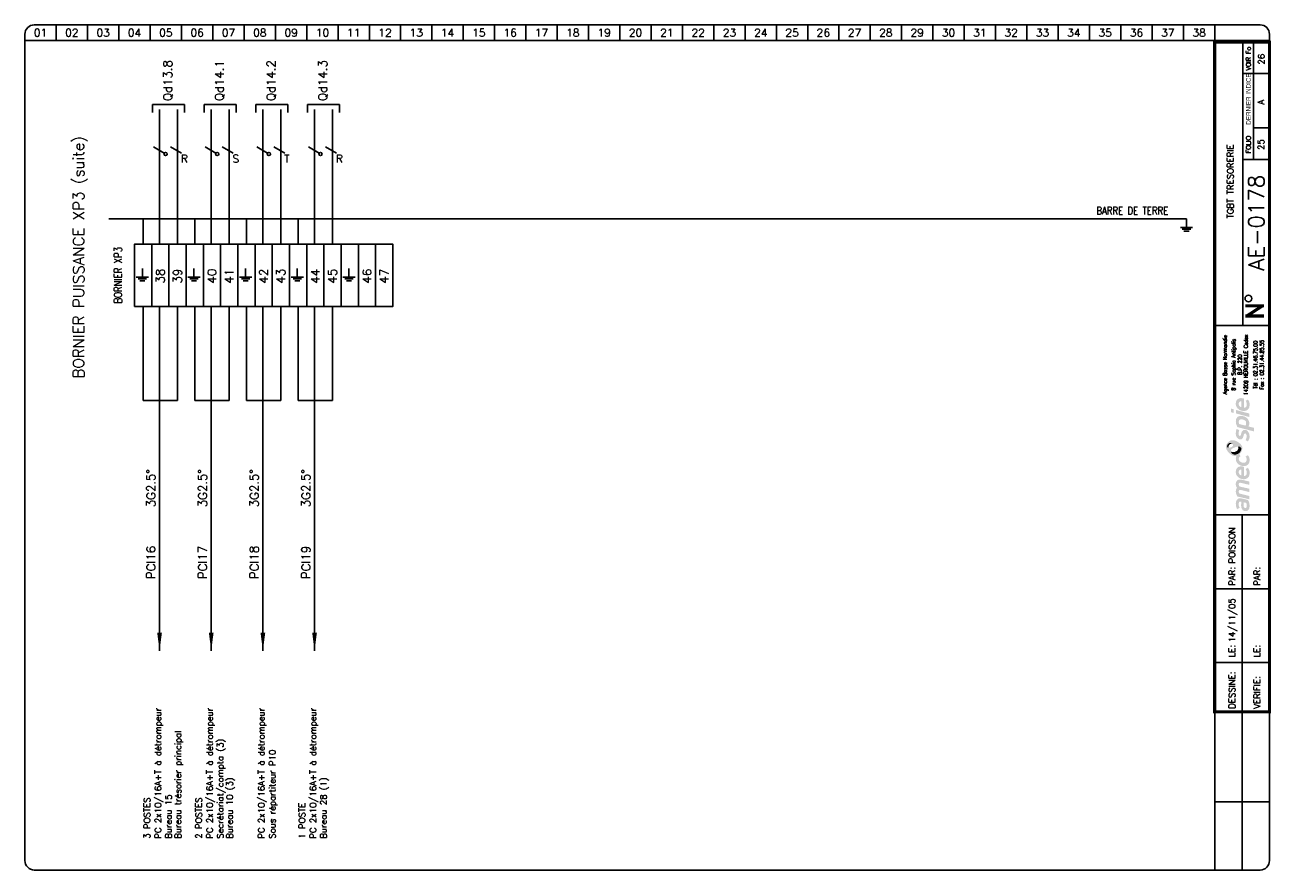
# Model space of a CAD drawing. Header units: millimetres. Extents: x 0 to 398, y 0 to 270.
import ezdxf
from ezdxf.enums import TextEntityAlignment as Align

# ---------------------------------------------------------------- set-up
doc = ezdxf.new("R2010")
doc.units = ezdxf.units.MM
doc.header["$LTSCALE"] = 20
doc.header["$MEASUREMENT"] = 0
for name, color, linetype in [('TEXTE', 3, 'Continuous'), ('TRAIFIN', 1, 'Continuous'), ('TRAIGROS', 2, 'Continuous'), ('TRAIMOY', 4, 'Continuous')]:
    doc.layers.add(name, color=color, linetype=linetype)
doc.styles.add('ROMANS8', font='ROMANS8.shx')
doc.styles.get("Standard").update_dxf_attribs({"font": 'simplex.shx'})
doc.styles.add('TXT', font='txt', dxfattribs={"width": 0.8})

# ---------------------------------------------------------------- blocks, each defined once
blk = doc.blocks.new('FDP-DIV-CHU')
at = {"layer": 'TEXTE', "color": 7, "const_width": 1}
for points in [[(392.75, 180.25), (386.75, 180.25)], [(387.25, 177), (392.25, 180.25)], [(392.75, 177), (386.75, 177)]]:
    blk.add_lwpolyline(points, dxfattribs=at)
at = {"layer": 'TEXTE', "color": 7}
blk.add_circle((387.76, 182.59), 1.08, dxfattribs=at)
at = {"layer": 'TRAIFIN', "color": 7}
for p, q in [((7, 270), (7, 265)), ((17, 270), (17, 265)), ((27, 270), (27, 265)), ((37, 270), (37, 265)), ((47, 270), (47, 265)), ((57, 270), (57, 265)), ((67, 270), (67, 265)), ((77, 270), (77, 265)), ((87, 270), (87, 265)), ((97, 270), (97, 265)), ((107, 270), (107, 265)), ((117, 270), (117, 265)), ((127, 270), (127, 265)), ((137, 270), (137, 265)), ((147, 270), (147, 265)), ((157, 270), (157, 265)), ((167, 270), (167, 265)), ((177, 270), (177, 265)), ((187, 270), (187, 265)), ((197, 270), (197, 265)), ((207, 270), (207, 265)), ((217, 270), (217, 265)), ((227, 270), (227, 265)), ((237, 270), (237, 265)), ((247, 270), (247, 265)), ((257, 270), (257, 265)), ((267, 270), (267, 265)), ((277, 270), (277, 265)), ((287, 270), (287, 265)), ((297, 270), (297, 265)), ((307, 270), (307, 265)), ((317, 270), (317, 265)), ((327, 270), (327, 265)), ((337, 270), (337, 265)), ((347, 270), (347, 265)), ((357, 270), (357, 265)), ((367, 270), (367, 265)), ((377, 270), (377, 265)), ((389.41, 227.04), (389.41, 264.5)), ((389.41, 237.09), (393.96, 237.09))]:
    blk.add_line(p, q, dxfattribs=at)
at = {"layer": 'TRAIGROS', "color": 7}
for p, q in [((-3, 267), (-3, 265)), ((0, 270), (391.5, 270)), ((394.5, 267), (394.5, 265)), ((394.5, 265), (-3, 265)), ((394.5, 265), (-3, 265)), ((-3, 265), (-3, 3)), ((386, 174), (386, 264.5)), ((394.5, 3), (394.5, 265)), ((386, 254.5), (394, 254.5)), ((386, 227.01), (394, 227.01)), ((377, 174), (394.5, 174)), ((377, 113.52), (394.51, 113.52)), ((377, -0.03), (377, 50.52)), ((0, 0), (391.5, 0))]:
    blk.add_line(p, q, dxfattribs=at)
at = {"layer": 'TRAIGROS', "color": 7, "const_width": 1}
blk.add_lwpolyline([(377, 264.5), (377, 50.52), (394.5, 50.52), (394.5, 264.5), (377, 264.5)], dxfattribs=at)
at = {"layer": 'TRAIGROS', "color": 7}
for centre, start, end in [((0, 267), 90, 180), ((391.5, 267), 0, 90), ((0, 3), 180, 270), ((391.5, 3), 270, 0)]:
    blk.add_arc(centre, 3, start, end, dxfattribs=at)
at = {"layer": 'TRAIMOY', "color": 7}
for p, q in [((385.75, -0.01), (385.75, 113.52)), ((377, 89.82), (394.51, 89.82)), ((377, 66.27), (394.51, 66.27)), ((377, 21.75), (394.51, 21.75))]:
    blk.add_line(p, q, dxfattribs=at)
at = {"layer": 'TEXTE', "color": 7}
for s, p in [('01', (2, 267.5)), ('02', (12, 267.5)), ('03', (22, 267.5)), ('04', (32, 267.5)), ('05', (42, 267.5)), ('06', (52, 267.5)), ('07', (62, 267.5)), ('08', (72, 267.5)), ('09', (82, 267.5)), ('10', (92, 267.5)), ('11', (102, 267.5)), ('12', (112, 267.5)), ('13', (122, 267.5)), ('14', (132, 267.5)), ('15', (142, 267.5)), ('16', (152, 267.5)), ('17', (162, 267.5)), ('18', (172, 267.5)), ('19', (182, 267.5)), ('20', (192, 267.5)), ('21', (202, 267.5)), ('22', (212, 267.5)), ('23', (222, 267.5)), ('24', (232, 267.5)), ('25', (242, 267.5)), ('26', (252, 267.5)), ('27', (262, 267.5)), ('28', (272, 267.5)), ('29', (282, 267.5)), ('30', (292, 267.5)), ('31', (302, 267.5)), ('32', (312, 267.5)), ('33', (322, 267.5)), ('34', (332, 267.5)), ('35', (342, 267.5)), ('36', (352, 267.5)), ('37', (362, 267.5)), ('38', (372, 267.5))]:
    blk.add_text(s, height=2.5, dxfattribs=at).set_placement(p, align=Align.MIDDLE)
at = {"layer": 'TEXTE', "color": 7, "width": 0.867769}
blk.add_text('VOIR Fo', height=1.5, rotation=90, dxfattribs=at).set_placement((388.5, 255.5), (388.5, 263), align=Align.FIT)
at = {"layer": 'TEXTE', "color": 7, "style": 'TXT', "width": 0.8}
blk.add_text('DERNIER INDICE', height=1.5, rotation=90, dxfattribs=at).set_placement((388.5, 238.12))
at = {"layer": 'TEXTE', "color": 7}
blk.add_text('FOLIO', height=1.5, rotation=90, dxfattribs=at).set_placement((388.5, 231.76), align=Align.CENTER)
for s, p in [('PAR:', (383.51, 90.82)), ('PAR:', (391.51, 90.82)), ('LE:', (383.51, 67.95)), ('LE:', (391.51, 67.95)), ('DESSINE:', (383.51, 51.52)), ('VERIFIE:', (391.51, 51.52))]:
    blk.add_text(s, height=2, rotation=90, dxfattribs=at).set_placement(p)
at = {"layer": 'TEXTE'}
for tag, p in [('FOLIO_SUIVANT', (392.9, 259.04)), ('INDICE', (392.79, 245.35)), ('FOLIO', (392.79, 231.76))]:
    blk.add_attdef(tag, text='', height=2, rotation=90, dxfattribs=at).set_placement(p, align=Align.CENTER)
blk.add_attdef('INTITULE_DU_PLAN', text='', height=2, rotation=90, dxfattribs=at).set_placement((382, 220), align=Align.MIDDLE)
at = {"layer": 'TEXTE', "color": 4}
blk.add_attdef('NUMERO', text='', height=5, rotation=90, dxfattribs=at).set_placement((392.79, 206.79), align=Align.CENTER)
at = {"layer": 'TEXTE'}
for tag, p in [('DESSINATEUR', (383.53, 97.95)), ('DATE', (383.51, 72.76))]:
    blk.add_attdef(tag, p, '', height=2, rotation=90, dxfattribs=at)
blk = doc.blocks.new('LOGO')
h = blk.add_hatch(color=187)
h.paths.add_polyline_path([(0.27, -25.15), (-0.26, -25.03), (-0.61, -25.01), (-0.96, -25.01), (-1.3, -25.15), (-1.56, -25.39), (-1.76, -25.66), (-1.92, -26.06), (-2.01, -26.61), (-2, -27.13), (-1.95, -27.54), (-1.82, -27.98), (-1.59, -28.49), (-0.78, -28.03), (-0.88, -27.84), (-0.99, -27.58), (-1.06, -27.27), (-1.09, -26.94), (-1.07, -26.65), (-1.03, -26.36), (-0.9, -26.15), (-0.74, -26.05), (-0.59, -26.04), (-0.23, -26.1), (-0.26, -26.47), (-0.29, -26.77), (-0.31, -27.1), (-0.31, -27.41), (-0.26, -27.77), (-0.19, -28.1), (-0.05, -28.44), (0.2, -28.78), (0.48, -28.98), (0.87, -29.11), (1.22, -29.1), (1.58, -29.04), (1.84, -28.87), (2.14, -28.53), (2.3, -28.16), (2.37, -27.71), (2.36, -27.1), (2.28, -26.51), (2.08, -25.89), (1.89, -25.54), (0.84, -25.3)])
h.paths.add_polyline_path([(0.54, -26.31), (1.32, -26.47), (1.41, -26.69), (1.48, -27.01), (1.49, -27.42), (1.48, -27.74), (1.4, -27.9), (1.29, -28.03), (1.14, -28.09), (0.96, -28.1), (0.81, -28.07), (0.69, -27.97), (0.6, -27.85), (0.54, -27.71), (0.5, -27.54), (0.49, -27.3), (0.49, -27.06), (0.5, -26.59)], flags=16)
h.paths.add_polyline_path([(-0.88, -23.47), (-0.97, -23.29), (-1.06, -23.08), (-1.08, -22.86), (-1.05, -22.63), (-0.97, -22.45), (-0.79, -22.36), (-0.5, -22.33), (2.29, -23.01), (2.29, -21.94), (-0.8, -21.24), (-0.96, -21.08), (-1.06, -20.77), (-1.1, -20.45), (-1, -20.2), (-0.87, -20.11), (-0.7, -20.03), (-0.48, -20.05), (2.29, -20.7), (2.29, -19.65), (-0.36, -19.01), (-0.65, -19), (-1.01, -19.01), (-1.3, -19.12), (-1.55, -19.28), (-1.77, -19.54), (-1.9, -19.8), (-1.98, -20), (-2.02, -20.38), (-2.01, -20.76), (-1.91, -21.13), (-1.79, -21.45), (-1.64, -21.71), (-1.75, -21.83), (-1.89, -22.08), (-1.98, -22.36), (-2.01, -22.66), (-2.01, -23), (-1.95, -23.36), (-1.85, -23.71), (-1.69, -24.08), (-1.5, -24.43), (2.29, -25.32), (2.29, -24.26)])
h.paths.add_polyline_path([(-0.19, -14.81), (-0.51, -14.81), (-0.91, -14.88), (-1.19, -15), (-1.42, -15.16), (-1.64, -15.38), (-1.83, -15.67), (-1.95, -15.97), (-2, -16.26), (-2.02, -16.52), (-2.01, -16.84), (-1.96, -17.15), (-1.84, -17.46), (-1.65, -17.81), (-1.41, -18.09), (-1.14, -18.33), (-0.89, -18.51), (-0.59, -18.68), (-0.17, -18.82), (0.24, -18.89), (0.59, -18.91), (0.98, -18.88), (1.37, -18.75), (1.77, -18.51), (2.17, -18.06), (2.33, -17.58), (2.38, -17.11), (2.38, -16.56), (2.33, -16.15), (2.2, -15.79), (2.03, -15.5), (1.82, -15.25), (1.14, -15.68), (1.3, -15.94), (1.42, -16.3), (1.49, -16.68), (1.49, -16.99), (1.43, -17.33), (1.23, -17.63), (0.99, -17.81), (0.79, -17.86), (0.6, -17.84), (0.6, -14.97), (0.23, -14.85)])
h.paths.add_polyline_path([(-0.26, -17.69), (-0.43, -17.64), (-0.58, -17.55), (-0.76, -17.39), (-0.9, -17.24), (-1.01, -17.02), (-1.06, -16.86), (-1.08, -16.63), (-1.06, -16.36), (-0.96, -16.16), (-0.83, -15.98), (-0.62, -15.87), (-0.44, -15.83), (-0.26, -15.83)], flags=16)
h.paths.add_polyline_path([(-0.09, -13.56), (-0.44, -13.4), (-0.74, -13.16), (-0.95, -12.9), (-1.04, -12.61), (-1.08, -12.36), (-1.02, -12.05), (-0.89, -11.83), (-0.73, -11.69), (-0.61, -11.61), (-0.5, -11.55), (-0.88, -10.89), (-1.08, -11.04), (-1.32, -11.18), (-1.51, -11.28), (-1.78, -11.38), (-1.87, -11.55), (-1.97, -11.89), (-2.01, -12.3), (-1.98, -12.76), (-1.82, -13.35), (-1.54, -13.76), (-1.25, -14.08), (-0.85, -14.34), (-0.48, -14.51), (-0.05, -14.65), (0.44, -14.71), (0.94, -14.69), (1.47, -14.5), (1.83, -14.25), (2.09, -13.94), (2.26, -13.6), (2.36, -13.21), (2.39, -12.82), (2.37, -12.43), (2.27, -11.98), (2.07, -11.58), (1.82, -11.23), (1.12, -11.67), (1.29, -11.95), (1.43, -12.27), (1.45, -12.61), (1.43, -12.96), (1.23, -13.36), (0.95, -13.57), (0.61, -13.63), (0.31, -13.63)])
h.paths.add_polyline_path([(1.25, -3.19), (0.94, -3.13), (0.59, -3.14), (0.32, -3.25), (0.1, -3.49), (-0.12, -3.81), (-0.25, -4.17), (-0.38, -4.62), (-0.46, -4.92), (-0.59, -5.03), (-0.74, -5.08), (-0.86, -5.03), (-0.96, -4.94), (-1.06, -4.74), (-1.12, -4.53), (-1.11, -4.23), (-1.07, -3.86), (-1.01, -3.51), (-0.93, -3.23), (-1.72, -2.85), (-1.84, -3.12), (-1.93, -3.4), (-1.97, -3.68), (-2, -3.98), (-2.02, -4.32), (-2, -4.65), (-1.94, -5.01), (-1.8, -5.31), (-1.64, -5.58), (-1.4, -5.84), (-1.11, -6.04), (-0.85, -6.17), (-0.56, -6.2), (-0.24, -6.15), (0.01, -5.99), (0.18, -5.81), (0.32, -5.51), (0.41, -5.18), (0.51, -4.86), (0.57, -4.63), (0.67, -4.45), (0.78, -4.33), (0.97, -4.29), (1.15, -4.35), (1.3, -4.55), (1.41, -4.85), (1.44, -5.24), (1.41, -5.62), (1.33, -5.91), (1.23, -6.15), (1.09, -6.39), (1.78, -6.81), (1.86, -6.74), (1.97, -6.61), (2.14, -6.32), (2.27, -6), (2.36, -5.62), (2.37, -5.24), (2.35, -4.86), (2.3, -4.52), (2.19, -4.21), (2.03, -3.92), (1.85, -3.65), (1.57, -3.35)])
h.paths.add_polyline_path([(1.14, 0.91), (0.82, 1.08), (0.5, 1.2), (0.1, 1.27), (-0.26, 1.3), (-0.73, 1.29), (-1.12, 1.19), (-1.38, 1.04), (-1.61, 0.8), (-1.77, 0.55), (-1.89, 0.33), (-1.98, 0.01), (-2.01, -0.32), (-1.99, -0.65), (-1.95, -1.02), (-1.88, -1.34), (-1.76, -1.63), (-1.63, -1.96), (-1.52, -2.24), (3.84, -3.66), (3.84, -2.51), (1.96, -2.01), (2.11, -1.85), (2.24, -1.56), (2.27, -1.32), (2.29, -1.04), (2.27, -0.75), (2.21, -0.44), (2.07, -0.1), (1.9, 0.2), (1.71, 0.44), (1.43, 0.71)])
h.paths.add_polyline_path([(0.98, -1.77), (-0.92, -1.28), (-0.98, -1.1), (-1.05, -0.84), (-1.07, -0.56), (-1.04, -0.29), (-0.94, -0.06), (-0.77, 0.11), (-0.53, 0.2), (-0.24, 0.22), (0.04, 0.2), (0.35, 0.13), (0.58, 0.05), (0.81, -0.07), (1.02, -0.24), (1.19, -0.46), (1.27, -0.68), (1.28, -0.93), (1.28, -1.16), (1.24, -1.43), (1.15, -1.61)], flags=16)
h.paths.add_polyline_path([(-1.97, 3.22), (-1.97, 2.11), (2.35, 0.95), (2.35, 2.06)])
h.paths.add_polyline_path([(-3.55, 3.65), (-3.55, 2.48), (-2.65, 2.25), (-2.65, 3.43)])
h.paths.add_polyline_path([(-0.19, 6.99), (-0.51, 6.99), (-0.91, 6.92), (-1.19, 6.81), (-1.42, 6.64), (-1.64, 6.43), (-1.83, 6.14), (-1.95, 5.83), (-2, 5.54), (-2.02, 5.28), (-2.01, 4.96), (-1.96, 4.66), (-1.84, 4.34), (-1.65, 4), (-1.41, 3.71), (-1.14, 3.48), (-0.89, 3.29), (-0.59, 3.12), (-0.17, 2.98), (0.24, 2.92), (0.59, 2.89), (0.98, 2.93), (1.37, 3.06), (1.77, 3.29), (2.17, 3.75), (2.33, 4.22), (2.38, 4.7), (2.38, 5.24), (2.33, 5.65), (2.2, 6.02), (2.03, 6.3), (1.82, 6.56), (1.14, 6.13), (1.3, 5.87), (1.42, 5.5), (1.49, 5.12), (1.49, 4.82), (1.43, 4.47), (1.23, 4.17), (0.99, 4), (0.79, 3.94), (0.6, 3.96), (0.6, 6.83), (0.23, 6.96)])
h.paths.add_polyline_path([(-0.26, 4.11), (-0.43, 4.16), (-0.58, 4.26), (-0.76, 4.42), (-0.9, 4.56), (-1.01, 4.78), (-1.06, 4.95), (-1.08, 5.17), (-1.06, 5.44), (-0.96, 5.64), (-0.83, 5.82), (-0.62, 5.93), (-0.44, 5.97), (-0.26, 5.97)], flags=16)
h = blk.add_hatch(color=135)
h.paths.add_polyline_path([(-2.62, -6.48), (-2.99, -6.44), (-3.33, -6.46), (-3.66, -6.54), (-3.9, -6.66), (-4.19, -6.88), (-4.48, -7.12), (-4.72, -7.4), (-4.9, -7.71), (-5.08, -8.08), (-5.15, -8.51), (-5.14, -8.84), (-5.03, -9.22), (-4.88, -9.56), (-4.68, -9.88), (-4.46, -10.22), (-4.19, -10.51), (-3.87, -10.81), (-3.57, -11.02), (-3.23, -11.21), (-2.91, -11.36), (-2.54, -11.44), (-2.16, -11.45), (-1.78, -11.38), (-1.51, -11.28), (-1.32, -11.18), (-1.08, -11.04), (-0.88, -10.89), (-0.73, -10.77), (-0.54, -10.54), (-0.29, -10.22), (-0.06, -9.77), (0.06, -9.2), (0.05, -8.64), (-0.11, -8.22), (-0.36, -7.85), (-0.69, -7.52), (-1.07, -7.21), (-1.43, -6.95), (-1.9, -6.73), (-2.27, -6.57)])
h.paths.add_polyline_path([(-2.94, -7.94), (-2.93, -8.06), (-2.93, -8.18), (-2.98, -8.34), (-3.08, -8.43), (-3.22, -8.54), (-3.43, -8.66), (-3.65, -8.75), (-3.89, -8.84), (-4.16, -8.87), (-4.34, -8.85), (-4.5, -8.82), (-4.67, -8.73), (-4.76, -8.58), (-4.8, -8.43), (-4.79, -8.24), (-4.75, -8.06), (-4.69, -7.92), (-4.59, -7.78), (-4.48, -7.64), (-4.34, -7.51), (-4.19, -7.41), (-4, -7.31), (-3.79, -7.28), (-3.58, -7.31), (-3.42, -7.38), (-3.25, -7.49), (-3.12, -7.62), (-3.02, -7.79)], flags=16)
h.paths.add_polyline_path([(-1.84, -8.57), (-1.32, -8.49), (-1.12, -8.49), (-0.87, -8.49), (-0.65, -8.57), (-0.45, -8.72), (-0.32, -8.9), (-0.26, -9.1), (-0.28, -9.35), (-0.35, -9.63), (-0.51, -9.97), (-0.73, -10.32), (-1.02, -10.58), (-1.39, -10.82), (-1.78, -10.98), (-2.23, -11.04), (-2.55, -11.01), (-2.82, -10.95), (-3.16, -10.77), (-3.4, -10.52), (-3.53, -10.28), (-3.6, -10.02), (-3.6, -9.73), (-3.5, -9.48), (-3.31, -9.23), (-3, -9.04), (-2.68, -8.88), (-2.26, -8.71)], flags=16)
h = blk.add_hatch(color=253)
h.paths.add_polyline_path([(-4, -7.31), (-4.19, -7.41), (-4.34, -7.51), (-4.48, -7.64), (-4.59, -7.78), (-4.69, -7.92), (-4.75, -8.06), (-4.79, -8.24), (-4.8, -8.43), (-4.76, -8.58), (-4.67, -8.73), (-4.5, -8.82), (-4.34, -8.85), (-4.36, -8.64), (-4.33, -8.43), (-4.27, -8.21), (-4.19, -8.05), (-4.09, -7.91), (-3.95, -7.79), (-3.82, -7.69), (-3.65, -7.62), (-3.47, -7.58), (-3.28, -7.58), (-3.12, -7.62), (-3.25, -7.49), (-3.42, -7.38), (-3.58, -7.31), (-3.79, -7.28)])
h.paths.add_polyline_path([(-0.87, -8.49), (-1.12, -8.49), (-1.32, -8.49), (-1.27, -8.65), (-1.22, -8.89), (-1.24, -9.17), (-1.31, -9.4), (-1.45, -9.63), (-1.67, -9.84), (-1.91, -10), (-2.2, -10.15), (-2.48, -10.22), (-2.71, -10.25), (-2.97, -10.24), (-3.22, -10.21), (-3.44, -10.12), (-3.6, -10.02), (-3.53, -10.28), (-3.4, -10.52), (-3.16, -10.77), (-2.82, -10.95), (-2.55, -11.01), (-2.23, -11.04), (-1.78, -10.98), (-1.39, -10.82), (-1.02, -10.58), (-0.73, -10.32), (-0.51, -9.97), (-0.35, -9.63), (-0.28, -9.35), (-0.26, -9.1), (-0.32, -8.9), (-0.45, -8.72), (-0.65, -8.57)])
at = {"color": 7, "style": 'ROMANS8', "width": 0.8}
for s, height, p in [('Agence Basse Normandie', 1.2384, (-4.85, 17.68)), ('8 rue Sophia Antipolis', 1.2384, (-2.12, 17.68)), ('14209 HEROUVILLE Cedex', 1.2384, (1.84, 17.68)), ('B.P. 220', 1.238, (-0.08, 17.68)), ('Tél : 02.31.46.75.00', 1.2384, (4.88, 17.68)), ('Fax : 02.31.44.85.55', 1.2384, (6.91, 17.68))]:
    blk.add_text(s, height=height, rotation=90, dxfattribs=at).set_placement(p, align=Align.CENTER)
blk = doc.blocks.new('U82')
at = {"layer": 'TRAIFIN'}
blk.add_line((0, -5), (0, 0), dxfattribs=at)
at = {"layer": 'TRAIMOY'}
for p, q in [((-3.5, -5), (3.5, -5)), ((-2.5, -6), (2.5, -6)), ((-1.5, -7), (1.5, -7))]:
    blk.add_line(p, q, dxfattribs=at)
blk = doc.blocks.new('X66')
at = {"linetype": 'Continuous'}
blk.add_lwpolyline([(-1.73, 2.5), (1.73, 0.5)], dxfattribs=at)
blk.add_circle((2.17, 0.25), 0.5, dxfattribs=at)
blk = doc.blocks.new('X59')
at = {"linetype": 'Continuous'}
blk.add_lwpolyline([(-1.73, 1), (1.73, -1)], dxfattribs=at)

msp = doc.modelspace()

# ---------------------------------------------------------------- linework, layer by layer
for p, q in [((40.75, 244.58), (51, 244.58)), ((40.75, 242.04), (40.75, 244.58)), ((51, 244.58), (51, 242.04)), ((57.25, 244.58), (67.5, 244.58)), ((57.25, 242.04), (57.25, 244.58)), ((67.5, 244.58), (67.5, 242.04)), ((73.75, 244.58), (84, 244.58)), ((73.75, 242.04), (73.75, 244.58)), ((84, 244.58), (84, 242.04)), ((90.25, 244.58), (100.5, 244.58)), ((90.25, 242.04), (90.25, 244.58)), ((100.5, 244.58), (100.5, 242.04))]:
    msp.add_line(p, q)
for points in [[(43, 70, 0, 1.5, 0), (43, 75.79, 1.5, 1.5, 0)], [(59.5, 70, 0, 1.5, 0), (59.5, 75.79, 1.5, 1.5, 0)], [(76, 70, 0, 1.5, 0), (76, 75.79, 1.5, 1.5, 0)], [(92.5, 70, 0, 1.5, 0), (92.5, 75.79, 1.5, 1.5, 0)]]:
    msp.add_lwpolyline(points, format="xyseb")
at = {"layer": 'TRAIFIN'}
for p, q in [((43, 200), (43, 243)), ((48.75, 200), (48.75, 243)), ((59.5, 200), (59.5, 243)), ((65.25, 200), (65.25, 243)), ((76, 200), (76, 243)), ((81.75, 200), (81.75, 243)), ((92.5, 200), (92.5, 243)), ((98.25, 200), (98.25, 243)), ((37.75, 180), (37.75, 150)), ((43, 180), (43, 150)), ((48.75, 180), (48.75, 150)), ((54.25, 180), (54.25, 150)), ((59.5, 180), (59.5, 150)), ((65.25, 180), (65.25, 150)), ((70.75, 180), (70.75, 150)), ((76, 180), (76, 150)), ((81.75, 180), (81.75, 150)), ((87.25, 180), (87.25, 150)), ((92.5, 180), (92.5, 150)), ((98.25, 180), (98.25, 150))]:
    msp.add_line(p, q, dxfattribs=at)
at = {"layer": 'TRAIMOY'}
for p, q in [((26.83, 208), (370.94, 208)), ((37.75, 200), (37.75, 208)), ((54.25, 200), (54.25, 208)), ((70.75, 200), (70.75, 208)), ((87.25, 200), (87.25, 208)), ((37.75, 150), (48.75, 150)), ((43, 70), (43, 150)), ((54.25, 150), (65.25, 150)), ((59.5, 70), (59.5, 150)), ((70.75, 150), (81.75, 150)), ((76, 70), (76, 150)), ((87.25, 150), (98.25, 150)), ((92.5, 70), (92.5, 150))]:
    msp.add_line(p, q, dxfattribs=at)
for points in [[(35, 180), (35, 200), (40.5, 200), (40.5, 180)], [(40.5, 180), (40.5, 200), (46, 200), (46, 180)], [(46, 180), (46, 200), (51.5, 200), (51.5, 180)], [(51.5, 180), (51.5, 200), (57, 200), (57, 180)], [(57, 180), (57, 200), (62.5, 200), (62.5, 180)], [(62.5, 180), (62.5, 200), (68, 200), (68, 180)], [(68, 180), (68, 200), (73.5, 200), (73.5, 180)], [(73.5, 180), (73.5, 200), (79, 200), (79, 180)], [(79, 180), (79, 200), (84.5, 200), (84.5, 180)], [(84.5, 180), (84.5, 200), (90, 200), (90, 180)], [(90, 180), (90, 200), (95.5, 200), (95.5, 180)], [(95.5, 180), (95.5, 200), (101, 200), (101, 180)], [(101, 180), (101, 200), (106.5, 200), (106.5, 180)], [(106.5, 180), (106.5, 200), (112, 200), (112, 180)], [(112, 180), (112, 200), (117.5, 200), (117.5, 180)]]:
    msp.add_lwpolyline(points, close=True, dxfattribs=at)

# ---------------------------------------------------------------- block references
msp.add_blockref('LOGO', (388.75, 143.76))
at = {"layer": 'TEXTE'}
msp.add_blockref('FDP-DIV-CHU', (3, 0), dxfattribs=at).add_auto_attribs({'DATE': '14/11/05', 'DESSINATEUR': 'POISSON', 'NUMERO': 'AE-0178', 'INTITULE_DU_PLAN': 'TGBT TRESORERIE', 'FOLIO': '25', 'FOLIO_SUIVANT': '26', 'INDICE': 'A'})
at = {"layer": 'TEXTE', "xscale": 0.549999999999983, "yscale": 0.5499999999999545, "zscale": 0.55}
for p in [(371, 208), (37.5, 192.13), (54, 192.13), (70.5, 192.13), (87, 192.13), (103.5, 192.13)]:
    msp.add_blockref('U82', p, dxfattribs=at)
at = {"layer": 'TRAIFIN'}
for name, p in [('X66', (42.75, 228.5)), ('X59', (48.25, 230)), ('X66', (59.25, 228.5)), ('X59', (64.75, 230)), ('X66', (75.75, 228.5)), ('X59', (81.25, 230)), ('X66', (92.25, 228.5)), ('X59', (97.75, 230))]:
    msp.add_blockref(name, p, dxfattribs=at)

# ---------------------------------------------------------------- texts
at = {"layer": 'TEXTE'}
for s, height, p in [('Qd13.8', 2.75, (46.99, 245.67)), ('Qd14.1', 2.75, (63.49, 245.67)), ('Qd14.2', 2.75, (79.99, 245.67)), ('Qd14.3', 2.75, (96.49, 245.67)), ('BORNIER PUISSANCE XP3 (suite)', 3.5, (18.87, 157.09)), ('38', 2.75, (44.62, 187.38)), ('39', 2.75, (50.12, 187.38)), ('40', 2.75, (61.12, 187.38)), ('41', 2.75, (66.62, 187.38)), ('42', 2.75, (77.62, 187.38)), ('43', 2.75, (83.12, 187.38)), ('44', 2.75, (94.12, 187.38)), ('45', 2.75, (99.62, 187.38)), ('46', 2.75, (110.62, 187.38)), ('47', 2.75, (116.12, 187.38)), ('3G2.5°', 2.75, (41.62, 115.91)), ('3G2.5°', 2.75, (58.12, 115.91)), ('3G2.5°', 2.75, (74.62, 115.91)), ('3G2.5°', 2.75, (91.12, 115.91)), ('PCI16', 2.75, (41.62, 92.97)), ('PCI17', 2.75, (58.12, 92.97)), ('PCI18', 2.75, (74.62, 92.97)), ('PCI19', 2.75, (91.12, 92.97))]:
    msp.add_text(s, height=height, rotation=90, dxfattribs=at).set_placement(p)
for s, p in [('R', (49.75, 226)), ('S', (66.25, 226)), ('T', (82.75, 226)), ('R', (99.25, 226))]:
    msp.add_text(s, height=2.5, dxfattribs=at).set_placement(p)
at = {"layer": 'TEXTE', "width": 0.8}
msp.add_text('BARRE DE TERRE', height=2.5, dxfattribs=at).set_placement((342.18, 209.41))
msp.add_text('BORNIER XP3', height=2.5, rotation=90, dxfattribs=at).set_placement((31, 181))
at = {"layer": 'TEXTE', "ltscale": 0.9}
for s, p in [('PC 2x10/16A+T à détrompeur', (43.5, 10)), ('PC 2x10/16A+T à détrompeur', (60, 10)), ('PC 2x10/16A+T à détrompeur', (76.5, 10)), ('PC 2x10/16A+T à détrompeur', (93, 10)), ('Bureau trésorier principal', (49.86, 10)), ('Secrétariat/compta (3)', (63.36, 10)), ('Sous répartiteur P10', (80, 10)), ('Bureau 10 (3)', (66.36, 10)), ('Bureau 28 (1)', (96.36, 10)), ('3 POSTES', (40, 10)), ('Bureau 15', (46.86, 10)), ('2 POSTES', (56.5, 10)), ('1 POSTE', (89.5, 10))]:
    msp.add_text(s, height=2, rotation=90, dxfattribs=at).set_placement(p)

doc.saveas('drawing.dxf')
